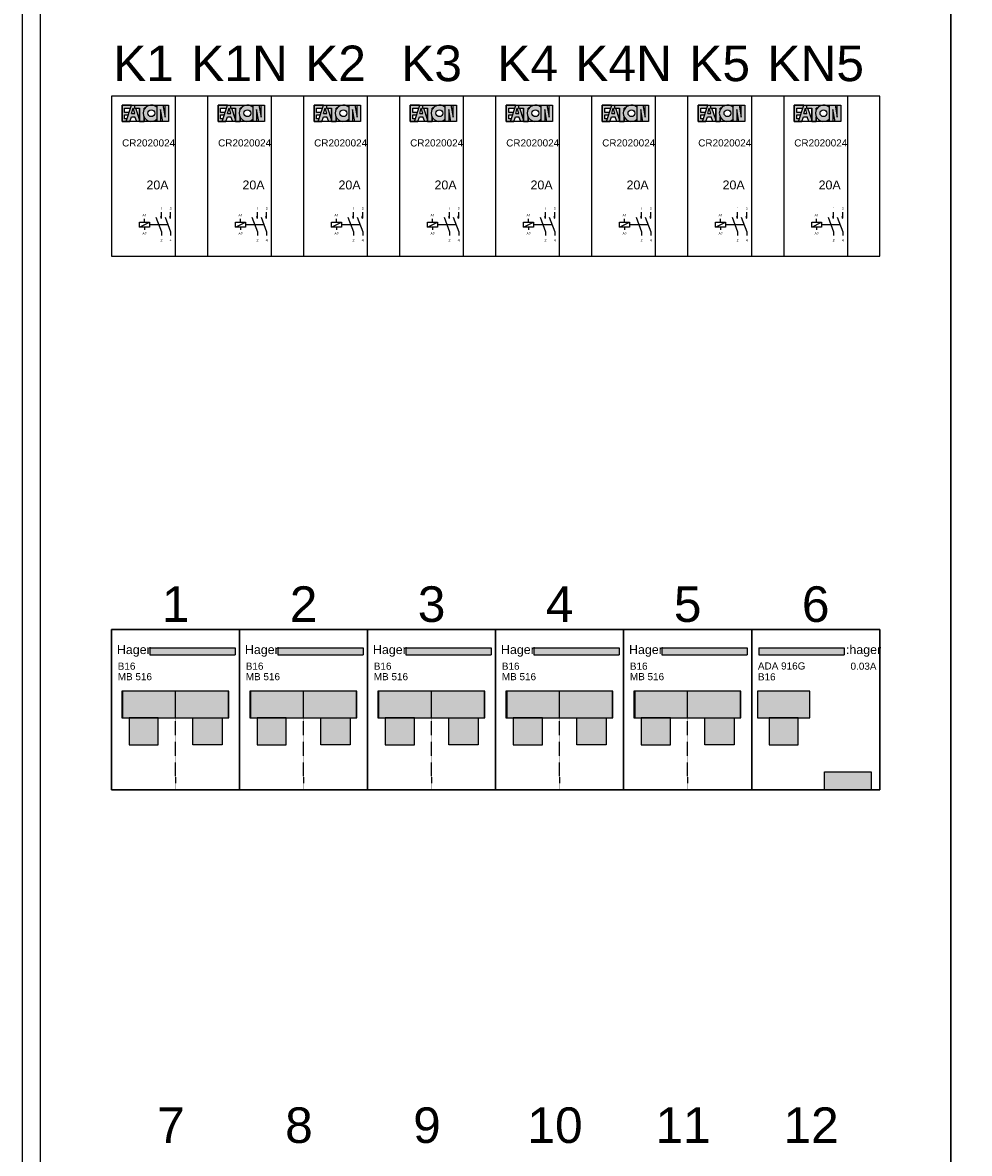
# Model space of a CAD drawing. Header units: millimetres. Extents: x -30977 to 210218, y -180497 to 109503.
# Tile 21 of 31: x -14681 to -12019, y 17691 to 20870. Entities that reach past the tile are written whole.
import ezdxf
from ezdxf.enums import TextEntityAlignment as Align

# ---------------------------------------------------------------- set-up
doc = ezdxf.new("R2010")
doc.units = ezdxf.units.MM
doc.header["$LTSCALE"] = 100
doc.linetypes.add('DASHED2', pattern=[0.375, 0.25, -0.125])
doc.linetypes.add('HIDDEN', pattern=[9.525, 6.35, -3.175])
doc.layers.add('EL$6----', color=7, linetype='Continuous')
doc.styles.add('Arial', font='arial.ttf')
doc.styles.add('BURO-012', font='BUROFONT.shx', dxfattribs={"height": 1.2})

# ---------------------------------------------------------------- blocks, each defined once
blk = doc.blocks.new('Eaton Relais')
for points in [[(56.3, -26), (56.3, -25.3), (29.7, -25.3), (29.7, -71.2), (41.5, -71.2), (43.7, -64.4), (36.8, -64.4), (36.8, -52.8), (47.5, -52.8), (49.6, -46.4), (36.8, -46.4), (36.8, -33.6), (53.8, -33.6)], [(106, -26.1), (106, -25.3), (64.4, -25.3), (64.4, -33.6), (78.8, -33.6), (78.8, -71.2), (91.6, -71.2), (91.6, -59, -0.247607), (91.6, -37.5), (91.6, -33.6), (94.2, -33.6, -0.156025)], [(150.7, -58.9), (144.4, -25.3), (128.4, -25.3), (128.4, -71.2), (138, -71.2), (138, -37.6), (144.3, -71.2), (160.3, -71.2), (160.3, -25.3), (150.7, -25.3)]]:
    blk.add_hatch(color=160).paths.add_polyline_path(points)
h = blk.add_hatch(color=256)
h.paths.add_polyline_path([(68.1, -33.6), (64.4, -33.6), (64.4, -25.3), (56.5, -25.3), (41.5, -71.2), (51.1, -71.2), (56.1, -58), (65.7, -58), (70.8, -71.2), (78.8, -71.2), (78.8, -66.3)])
h.paths.add_polyline_path([(65.4, -48.6), (56.5, -48.6), (60.9, -33.6)], flags=16)
h = blk.add_hatch(color=256)
h.paths.add_polyline_path([(128.4, -64.1), (128.4, -32.4, 2.489681)])
h.paths.add_polyline_path([(102.3, -48.3, -1), (121.5, -48.3, -1)], flags=16)
at = {"color": 0}
blk.add_lwpolyline([(0, 0), (0, -450), (180, -450), (180, 0), (0, 0)], dxfattribs=at)
for points in [[(29.7, -25.3), (29.7, -71.2), (41.5, -71.2)], [(56.3, -26), (56.3, -25.3), (29.7, -25.3)], [(41.5, -71.2), (56.5, -25.3)], [(56.5, -25.3), (65.5, -25.3)], [(64.4, -25.3), (64.4, -33.6), (78.8, -33.6), (78.8, -71.2), (91.6, -71.2), (91.6, -59)], [(64.4, -25.3), (106, -25.3)], [(106, -25.3), (106, -26.1)], [(128.4, -71.2), (128.4, -25.3), (144.4, -25.3)], [(144.3, -71.2), (138, -37.6), (138, -71.2), (128.4, -71.2), (128.4, -25.3)], [(160.3, -25.3), (160.3, -71.2), (144.3, -71.2)], [(144.4, -25.3), (150.7, -58.9), (150.7, -25.3), (160.3, -25.3), (160.3, -71.2)], [(49.6, -46.4), (36.8, -46.4), (36.8, -33.6), (53.8, -33.6)], [(43.7, -64.4), (36.8, -64.4), (36.8, -52.8), (47.5, -52.8)], [(41.5, -71.2), (51.1, -71.2), (56.1, -58), (65.7, -58)], [(56.5, -48.6), (60.9, -33.6)], [(56.5, -48.6), (65.4, -48.6)], [(65.4, -48.6), (60.9, -33.6)], [(80.4, -71.2), (70.8, -71.2), (65.7, -58), (65.7, -58)], [(78.8, -66.3), (68.1, -33.6)], [(91.6, -59), (91.6, -71.2), (78.8, -71.2), (78.8, -33.6)], [(91.6, -37.5), (91.6, -33.6)], [(94.2, -33.6), (91.6, -33.6), (91.6, -37.5)]]:
    blk.add_lwpolyline(points)
blk.add_lwpolyline([(29.7, -25.3), (160.3, -25.3), (160.3, -71.2), (29.7, -71.2)], close=True)
at = {"flags": 128}
for points in [[(92.7, -354.2), (92.7, -345.5)], [(124.9, -340.5), (140.4, -381.8), (140.4, -392.3)], [(140.4, -343.3), (140.4, -326.7)], [(150.7, -340.5), (166.2, -381.8), (166.2, -392.3)], [(166.2, -343.3), (166.2, -326.7)], [(78.7, -368.2), (106.7, -354.2)], [(92.7, -368.2), (92.7, -376.2)]]:
    blk.add_lwpolyline(points, dxfattribs=at)
blk.add_lwpolyline([(78.7, -354.2), (106.7, -354.2), (106.7, -368.2), (78.7, -368.2)], close=True, dxfattribs=at)
at = {"linetype": 'DASHED2', "ltscale": 10, "flags": 128}
blk.add_lwpolyline([(106.7, -361.2), (158.4, -361.2)], dxfattribs=at)
blk.add_circle((111.9, -48.3), 9.6)
for centre, radius, start, end in [((111.9, -48.3), 22.9, 43.7665, 316.2335), ((140.4, -340.5), 2.8, 90, 270), ((166.2, -340.5), 2.8, 90, 270)]:
    blk.add_arc(centre, radius, start, end)
at = {"char_height": 7, "attachment_point": 8, "style": 'BURO-012'}
for s, insert in [('1', (140.4, -319.7)), ('3', (166.2, -319.7)), ('A1', (92.7, -338.5)), ('A2', (92.7, -390)), ('2', (140.4, -408.9)), ('4', (166.2, -408.9))]:
    blk.add_mtext_dynamic_manual_height_columns(s, width=8.195, gutter_width=6, heights=[0], dxfattribs=dict(at, insert=insert))
at = {"style": 'Arial'}
blk.add_attdef('TYPE', (29.7, -141.7), '', height=20, dxfattribs=at)
blk.add_attdef('AMPERE', text='', height=25, dxfattribs=at).set_placement((160.3, -262.4), align=Align.RIGHT)
blk = doc.blocks.new('Hager 1P+N')
blk.add_hatch(color=256).paths.add_polyline_path([(347.5, -50.9), (107.4, -50.9), (107.4, -70.9), (347.5, -70.9)], flags=17)
for color, points in [(160, [(107.4, -50.9), (107.4, -70.9), (347.5, -70.9), (347.5, -50.9)]), (8, [(29, -247.8), (328.9, -247.8), (328.9, -172.7), (29, -172.7)]), (8, [(49.3, -323.6), (131.5, -323.6), (131.5, -247.8), (49.3, -247.8)]), (8, [(310.7, -323.6), (228.5, -323.6), (228.5, -247.8), (310.7, -247.8)])]:
    blk.add_hatch(color=color).paths.add_polyline_path(points)
at = {"color": 0}
for p, q in [((107.4, -50.9), (347.5, -50.9)), ((107.4, -50.9), (107.4, -70.9)), ((347.5, -50.9), (347.5, -70.9)), ((107.4, -70.9), (347.5, -70.9)), ((180, -247.5), (180, -172.7)), ((180, -247.5), (180, -172.7))]:
    blk.add_line(p, q, dxfattribs=at)
at = {"color": 0, "linetype": 'HIDDEN', "ltscale": 0.001}
blk.add_line((180, -415), (180, -183.9), dxfattribs=at)
at = {"color": 0}
blk.add_lwpolyline([(0, 0), (0, -450), (360, -450), (360, 0), (0, 0)], dxfattribs=at)
for points in [[(29, -247.8), (328.9, -247.8), (328.9, -172.7), (29, -172.7)], [(31.1, -247.8), (329.9, -247.8), (329.9, -172.7), (31.1, -172.7)], [(49.3, -323.6), (131.5, -323.6), (131.5, -247.8), (49.3, -247.8)], [(49.3, -323.6), (131.5, -323.6), (131.5, -247.8), (49.3, -247.8)], [(310.7, -323.6), (228.5, -323.6), (228.5, -247.8), (310.7, -247.8)], [(310.7, -323.6), (228.5, -323.6), (228.5, -247.8), (310.7, -247.8)]]:
    blk.add_lwpolyline(points, close=True, dxfattribs=at)
at = {"color": 0, "linetype": 'HIDDEN', "ltscale": 0.001}
blk.add_lwpolyline([(180, -415), (180, -450)], dxfattribs=at)
at = {"style": 'Arial'}
blk.add_text('Hager', height=25, dxfattribs=at).set_placement((15.1, -68.7))
for tag, p in [('VERMOGEN', (17.5, -112.7)), ('TYPE', (17.5, -142.2))]:
    blk.add_attdef(tag, p, '', height=20, dxfattribs=at)
blk = doc.blocks.new('*U13')
blk.add_hatch(color=256).paths.add_polyline_path([(260.5, -50.9), (20.4, -50.9), (20.4, -70.9), (260.5, -70.9)], flags=17)
for color, points in [(160, [(20.4, -50.9), (20.4, -70.9), (260.5, -70.9), (260.5, -50.9)]), (8, [(16.1, -247.8), (163.9, -247.8), (163.9, -172.7), (16.1, -172.7)]), (8, [(48.9, -323.6), (131.1, -323.6), (131.1, -247.8), (48.9, -247.8)])]:
    blk.add_hatch(color=color).paths.add_polyline_path(points)
h = blk.add_hatch(color=160)
h.dxf.hatch_style = 1
h.paths.add_polyline_path([(205, -400), (205, -450), (336, -450), (336, -400)])
at = {"color": 0}
for p, q in [((20.4, -50.9), (260.5, -50.9)), ((20.4, -50.9), (20.4, -70.9)), ((260.5, -50.9), (260.5, -70.9)), ((20.4, -70.9), (260.5, -70.9))]:
    blk.add_line(p, q, dxfattribs=at)
blk.add_lwpolyline([(0, 0), (0, -450), (360, -450), (360, 0), (0, 0)], dxfattribs=at)
for points in [[(16.1, -247.8), (163.9, -247.8), (163.9, -172.7), (16.1, -172.7)], [(48.9, -323.6), (131.1, -323.6), (131.1, -247.8), (48.9, -247.8)], [(48.9, -323.6), (131.1, -323.6), (131.1, -247.8), (48.9, -247.8)]]:
    blk.add_lwpolyline(points, close=True, dxfattribs=at)
at = {"flags": 128}
blk.add_lwpolyline([(205, -450), (205, -400), (336, -400), (336, -450)], close=True, dxfattribs=at)
at = {"color": 160, "style": 'Arial'}
blk.add_text(':hager', height=25, dxfattribs=at).set_placement((265.1, -68.7))
at = {"style": 'Arial'}
for tag, p in [('TYPE', (17.5, -112.2)), ('VERMOGEN', (17.5, -142.7))]:
    blk.add_attdef(tag, p, '', height=20, dxfattribs=at)
blk.add_attdef('UITSCHAKELWAARDE', text='', height=20, dxfattribs=at).set_placement((351, -112.8), align=Align.RIGHT)

msp = doc.modelspace()

# ---------------------------------------------------------------- linework, layer by layer
at = {"layer": 'EL$6----'}
for points in [[(-14681.2, 23504.4), (-9461.2, 23504.4), (-9461.2, 14205.7), (-14681.2, 14205.7)], [(-14631.2, 21188.6), (-12071.2, 21188.6), (-12071.2, 15188.6), (-14631.2, 15188.6)], [(-12071.2, 21188.6), (-9511.2, 21188.6), (-9511.2, 15188.6), (-12071.2, 15188.6)]]:
    msp.add_lwpolyline(points, close=True, dxfattribs=at)
at = {"layer": 'EL$6----', "ltscale": 0.2}
for points in [[(-12271.2, 20663.6), (-14431.2, 20663.6), (-14431.2, 20213.6), (-12271.2, 20213.6)], [(-12271.2, 18713.6), (-14431.2, 18713.6), (-14431.2, 19163.6), (-12271.2, 19163.6)]]:
    msp.add_lwpolyline(points, close=True, dxfattribs=at)

# ---------------------------------------------------------------- block references
at = {"layer": 'EL$6----'}
for name, p, values in [('Eaton Relais', (-14431.2, 20663.6), {'TYPE': 'CR2020024', 'AMPERE': '20A'}), ('Eaton Relais', (-14161.2, 20663.6), {'TYPE': 'CR2020024', 'AMPERE': '20A'}), ('Eaton Relais', (-13891.2, 20663.6), {'TYPE': 'CR2020024', 'AMPERE': '20A'}), ('Eaton Relais', (-13621.2, 20663.6), {'TYPE': 'CR2020024', 'AMPERE': '20A'}), ('Eaton Relais', (-13351.2, 20663.6), {'TYPE': 'CR2020024', 'AMPERE': '20A'}), ('Eaton Relais', (-13081.2, 20663.6), {'TYPE': 'CR2020024', 'AMPERE': '20A'}), ('Eaton Relais', (-12811.2, 20663.6), {'TYPE': 'CR2020024', 'AMPERE': '20A'}), ('Eaton Relais', (-12541.2, 20663.6), {'TYPE': 'CR2020024', 'AMPERE': '20A'}), ('Hager 1P+N', (-14431.2, 19163.6), {'TYPE': 'MB 516', 'VERMOGEN': 'B16'}), ('Hager 1P+N', (-14071.2, 19163.6), {'TYPE': 'MB 516', 'VERMOGEN': 'B16'}), ('Hager 1P+N', (-13711.2, 19163.6), {'TYPE': 'MB 516', 'VERMOGEN': 'B16'}), ('Hager 1P+N', (-13351.2, 19163.6), {'TYPE': 'MB 516', 'VERMOGEN': 'B16'}), ('Hager 1P+N', (-12991.2, 19163.6), {'TYPE': 'MB 516', 'VERMOGEN': 'B16'}), ('*U13', (-12631.2, 19163.6), {'TYPE': 'ADA 916G', 'VERMOGEN': 'B16', 'UITSCHAKELWAARDE': '0.03A'})]:
    msp.add_blockref(name, p, dxfattribs=at).add_auto_attribs(values)

# ---------------------------------------------------------------- texts
at = {"layer": 'EL$6----', "style": 'Arial'}
for s, p in [('K1', (-14341.2, 20755.5)), ('K1N', (-14071.2, 20755.5)), ('K2', (-13801.2, 20755.5)), ('K3', (-13531.2, 20755.5)), ('K4', (-13261.2, 20755.5)), ('K4N', (-12991.2, 20755.5)), ('K5', (-12721.2, 20755.5)), ('KN5', (-12451.2, 20755.5)), ('1', (-14251.2, 19235.3)), ('2', (-13891.2, 19235.3)), ('3', (-13531.2, 19235.3)), ('4', (-13171.2, 19235.3)), ('5', (-12811.2, 19235.3)), ('6', (-12451.2, 19235.3)), ('7', (-14264.2, 17770.5)), ('8', (-13904.2, 17770.5)), ('9', (-13544.2, 17770.5)), ('10', (-13184.2, 17770.5)), ('11', (-12824.2, 17770.5)), ('12', (-12464.2, 17770.5))]:
    msp.add_text(s, height=100, dxfattribs=at).set_placement(p, align=Align.MIDDLE_CENTER)

doc.saveas('drawing.dxf')
